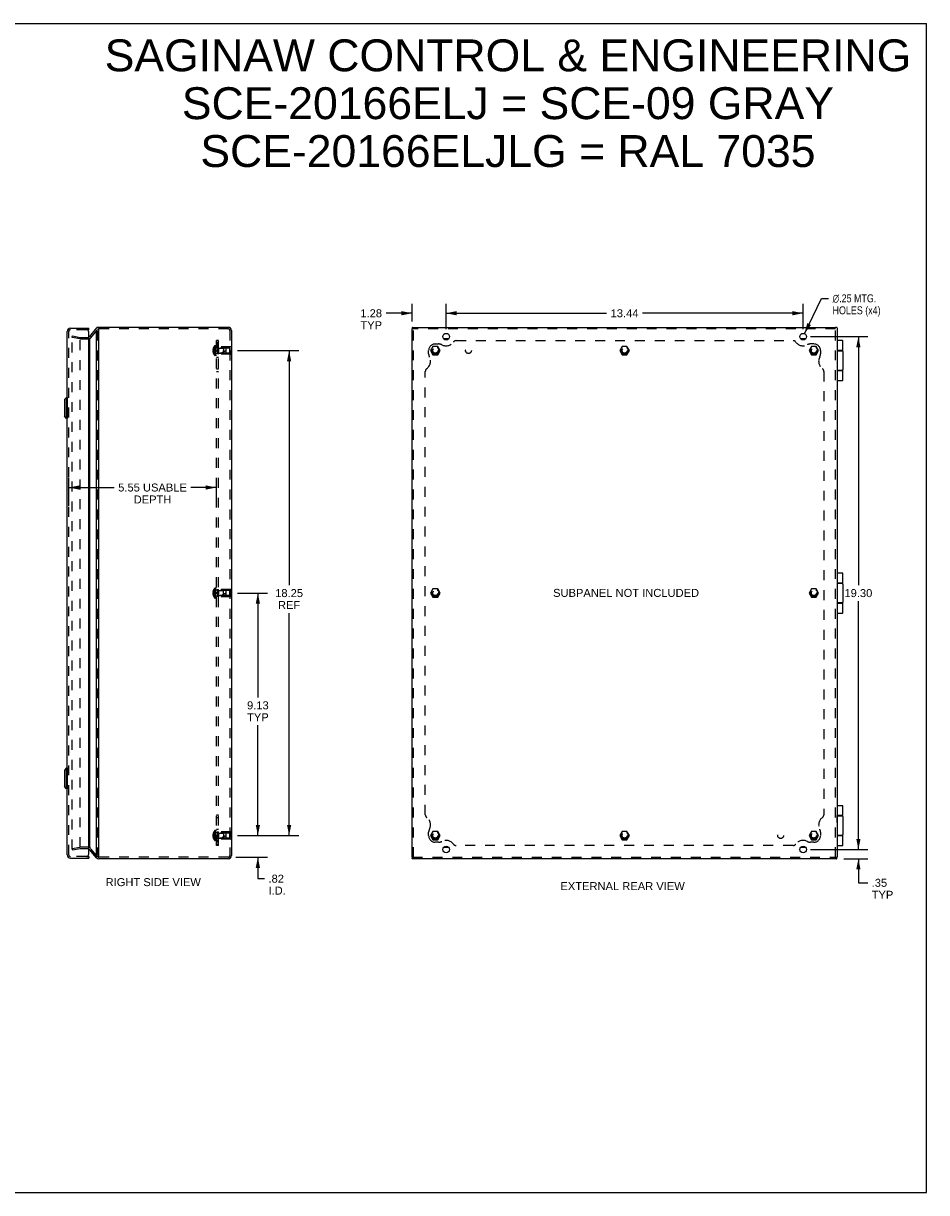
# Model space of a CAD drawing. Header units: inches. Extents: x 0 to 68, y 0 to 44.
# Tile 10 of 10: x 34 to 68, y 0 to 44. Entities that reach past the tile are written whole.
import ezdxf

# ---------------------------------------------------------------- set-up
doc = ezdxf.new("R2010")
doc.units = ezdxf.units.IN
doc.header["$LTSCALE"] = 3.74
doc.header["$MEASUREMENT"] = 0
doc.linetypes.add('HIDDEN', pattern=[0.2, 0.1, -0.1])
doc.layers.get('0').update_dxf_attribs({"linetype": 'CONTINUOUS'})
for name, color, linetype in [('DEFAULT_2', 8, 'HIDDEN'), ('DIMENSIONS', 7, 'CONTINUOUS'), ('DOOR_ASSEMBLY', 7, 'CONTINUOUS'), ('SUBPANEL', 7, 'CONTINUOUS')]:
    doc.layers.add(name, color=color, linetype=linetype)
doc.styles.get("Standard").update_dxf_attribs({"font": 'arial.ttf'})
doc.styles.add('TEXTSTYLE_1', font='gdt', dxfattribs={"width": 0.8})
doc.dimstyles.new('DIMSTYLE_1', dxfattribs={"dimtxt": 0.3, "dimasz": 0.4, "dimexe": 0.09, "dimexo": 0.07, "dimgap": 0.0375, "dimtad": 0, "dimtih": 1, "dimtoh": 1, "dimzin": 4, "dimdsep": 46, "dimtxsty": 'Standard', "dimblk": '_FILLED', "dimblk1": '_FILLED', "dimblk2": '_FILLED', "dimcen": 0.09, "dimadec": 3, "dimazin": 1, "dimtfac": 1, "dimtdec": 3, "dimtofl": 0, "dimtmove": 0, "dimatfit": 3, "dimldrblk": '_FILLED', "dimfxl": 0, "dimtolj": 1, "dimtzin": 4, "dimarcsym": 0})
doc.dimstyles.new('DIMSTYLE_2', dxfattribs={"dimtxt": 0.3, "dimasz": 0.4, "dimexe": 0.09, "dimexo": 0.07, "dimgap": 0.09, "dimtad": 0, "dimtih": 1, "dimtoh": 1, "dimzin": 4, "dimdsep": 46, "dimtxsty": 'Standard', "dimblk": '_FILLED', "dimblk1": '_FILLED', "dimblk2": '_FILLED', "dimcen": 0.09, "dimadec": 3, "dimazin": 1, "dimtfac": 1, "dimtdec": 3, "dimtofl": 0, "dimtmove": 0, "dimatfit": 1, "dimldrblk": '_FILLED', "dimfxl": 0, "dimtolj": 1, "dimtzin": 4, "dimarcsym": 0})

# ---------------------------------------------------------------- blocks, each defined once
blk = doc.blocks.new('_FILLED')
at = {"color": 0, "linetype": 'ByBlock'}
blk.add_solid([(0, 0), (-1, 0.2), (-1, -0.2)], dxfattribs=at)
blk = doc.blocks.new('*D1')
at = {"layer": 'DIMENSIONS', "color": 2, "linetype": 'Continuous'}
for p, q in [((49.911, 32.491), (49.911, 33.452)), ((63.349, 32.491), (63.349, 33.452)), ((49.911, 33.092), (55.956, 33.092)), ((63.349, 33.092), (57.304, 33.092))]:
    blk.add_line(p, q, dxfattribs=at)
at = {"layer": 'DIMENSIONS', "color": 2, "linetype": 'Continuous', "xscale": 0.4, "yscale": 0.4, "zscale": 0.4, "rotation": 180}
blk.add_blockref('_FILLED', (49.911, 33.092), dxfattribs=at)
at = {"layer": 'DIMENSIONS', "color": 2, "linetype": 'Continuous', "xscale": 0.4, "yscale": 0.4, "zscale": 0.4}
blk.add_blockref('_FILLED', (63.349, 33.092), dxfattribs=at)
at = {"layer": 'DIMENSIONS', "color": 2, "linetype": 'Continuous', "insert": (56.63, 33.242), "char_height": 0.3, "width": 1.04833, "attachment_point": 2, "line_spacing_factor": 0.9}
blk.add_mtext('13.44', dxfattribs=at)
blk = doc.blocks.new('*D2')
at = {"layer": 'DIMENSIONS', "color": 2, "linetype": 'Continuous'}
for p, q in [((63.403, 32.323), (64.042, 33.652)), ((64.042, 33.652), (64.31, 33.652))]:
    blk.add_line(p, q, dxfattribs=at)
at = {"layer": 'DIMENSIONS', "color": 2, "linetype": 'Continuous', "xscale": 0.4, "yscale": 0.4, "zscale": 0.4, "rotation": 244.325377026}
blk.add_blockref('_FILLED', (63.403, 32.323), dxfattribs=at)
at = {"layer": 'DIMENSIONS', "color": 2, "linetype": 'Continuous', "insert": (64.46, 33.802), "char_height": 0.3, "width": 2.25613, "attachment_point": 1, "line_spacing_factor": 0.9, "style": 'TEXTSTYLE_1'}
blk.add_mtext('{\\fgdt;n}\\fArial;.25 MTG.\\PHOLES (x4)', dxfattribs=at)
blk = doc.blocks.new('*D3')
at = {"layer": 'DIMENSIONS', "color": 2, "linetype": 'Continuous'}
for p, q in [((63.629, 32.211), (65.791, 32.211)), ((65.431, 32.211), (65.431, 22.861)), ((65.431, 12.911), (65.431, 22.261)), ((63.754, 12.911), (65.791, 12.911))]:
    blk.add_line(p, q, dxfattribs=at)
at = {"layer": 'DIMENSIONS', "color": 2, "linetype": 'Continuous', "xscale": 0.4, "yscale": 0.4, "zscale": 0.4}
for p, rotation in [((65.431, 32.211), 90), ((65.431, 12.911), 270)]:
    blk.add_blockref('_FILLED', p, dxfattribs=dict(at, rotation=rotation))
at = {"layer": 'DIMENSIONS', "color": 2, "linetype": 'Continuous', "insert": (65.431, 22.711), "char_height": 0.3, "width": 1.04833, "attachment_point": 2, "line_spacing_factor": 0.9}
blk.add_mtext('19.30', dxfattribs=at)
blk = doc.blocks.new('*D4')
at = {"layer": 'DIMENSIONS', "color": 2, "linetype": 'Continuous'}
for p, q in [((65.431, 12.911), (65.431, 13.711)), ((63.629, 12.911), (65.791, 12.911)), ((64.889, 12.561), (65.791, 12.561)), ((65.431, 12.561), (65.431, 11.659)), ((65.431, 11.659), (65.781, 11.659))]:
    blk.add_line(p, q, dxfattribs=at)
at = {"layer": 'DIMENSIONS', "color": 2, "linetype": 'Continuous', "xscale": 0.4, "yscale": 0.4, "zscale": 0.4}
for p, rotation in [((65.431, 12.911), 270), ((65.431, 12.561), 90)]:
    blk.add_blockref('_FILLED', p, dxfattribs=dict(at, rotation=rotation))
at = {"layer": 'DIMENSIONS', "color": 2, "linetype": 'Continuous', "insert": (65.931, 11.809), "char_height": 0.3, "width": 0.81301, "attachment_point": 1, "line_spacing_factor": 0.9}
blk.add_mtext('.35\\PTYP', dxfattribs=at)
blk = doc.blocks.new('*D5')
at = {"layer": 'DIMENSIONS', "color": 2, "linetype": 'Continuous'}
for p, q in [((48.63, 32.781), (48.63, 33.452)), ((49.911, 32.491), (49.911, 33.452)), ((48.63, 33.092), (47.65, 33.092)), ((49.911, 33.092), (50.711, 33.092))]:
    blk.add_line(p, q, dxfattribs=at)
at = {"layer": 'DIMENSIONS', "color": 2, "linetype": 'Continuous', "xscale": 0.4, "yscale": 0.4, "zscale": 0.4}
blk.add_blockref('_FILLED', (48.63, 33.092), dxfattribs=at)
at = {"layer": 'DIMENSIONS', "color": 2, "linetype": 'Continuous', "xscale": 0.4, "yscale": 0.4, "zscale": 0.4, "rotation": 180}
blk.add_blockref('_FILLED', (49.911, 33.092), dxfattribs=at)
at = {"layer": 'DIMENSIONS', "color": 2, "linetype": 'Continuous', "insert": (47.5, 33.242), "char_height": 0.3, "width": 0.81524, "attachment_point": 3, "line_spacing_factor": 0.9}
blk.add_mtext('1.28\\PTYP', dxfattribs=at)
blk = doc.blocks.new('*D9')
at = {"layer": 'DIMENSIONS', "color": 2, "linetype": 'Continuous'}
for p, q in [((42.056, 31.686), (44.363, 31.686)), ((44.003, 31.686), (44.003, 22.861)), ((44.003, 13.436), (44.003, 21.811)), ((42.056, 13.436), (44.363, 13.436))]:
    blk.add_line(p, q, dxfattribs=at)
at = {"layer": 'DIMENSIONS', "color": 2, "linetype": 'Continuous', "xscale": 0.4, "yscale": 0.4, "zscale": 0.4}
for p, rotation in [((44.003, 31.686), 90), ((44.003, 13.436), 270)]:
    blk.add_blockref('_FILLED', p, dxfattribs=dict(at, rotation=rotation))
at = {"layer": 'DIMENSIONS', "color": 2, "linetype": 'Continuous', "insert": (44.003, 22.711), "char_height": 0.3, "width": 1.04833, "attachment_point": 2, "line_spacing_factor": 0.9}
blk.add_mtext('18.25\\PREF', dxfattribs=at)
blk = doc.blocks.new('*D10')
at = {"layer": 'DIMENSIONS', "color": 2, "linetype": 'Continuous'}
for p, q in [((42.827, 13.436), (42.827, 14.236)), ((42.056, 13.436), (43.187, 13.436)), ((41.995, 12.621), (43.187, 12.621)), ((42.827, 12.621), (42.827, 11.815)), ((42.827, 11.815), (43.076, 11.815))]:
    blk.add_line(p, q, dxfattribs=at)
at = {"layer": 'DIMENSIONS', "color": 2, "linetype": 'Continuous', "xscale": 0.4, "yscale": 0.4, "zscale": 0.4}
for p, rotation in [((42.827, 13.436), 270), ((42.827, 12.621), 90)]:
    blk.add_blockref('_FILLED', p, dxfattribs=dict(at, rotation=rotation))
at = {"layer": 'DIMENSIONS', "color": 2, "linetype": 'Continuous', "insert": (43.226, 11.965), "char_height": 0.3, "width": 0.65019, "attachment_point": 1, "line_spacing_factor": 0.9}
blk.add_mtext('.82\\PI.D.', dxfattribs=at)
blk = doc.blocks.new('*D11')
at = {"layer": 'DIMENSIONS', "color": 2, "linetype": 'Continuous'}
for p, q in [((42.056, 22.561), (43.187, 22.561)), ((42.827, 22.561), (42.827, 18.637)), ((42.827, 13.436), (42.827, 17.587)), ((42.056, 13.436), (43.187, 13.436))]:
    blk.add_line(p, q, dxfattribs=at)
at = {"layer": 'DIMENSIONS', "color": 2, "linetype": 'Continuous', "xscale": 0.4, "yscale": 0.4, "zscale": 0.4}
for p, rotation in [((42.827, 22.561), 90), ((42.827, 13.436), 270)]:
    blk.add_blockref('_FILLED', p, dxfattribs=dict(at, rotation=rotation))
at = {"layer": 'DIMENSIONS', "color": 2, "linetype": 'Continuous', "insert": (42.827, 18.487), "char_height": 0.3, "width": 0.81524, "attachment_point": 2, "line_spacing_factor": 0.9}
blk.add_mtext('9.13\\PTYP', dxfattribs=at)
blk = doc.blocks.new('*D17')
at = {"layer": 'DIMENSIONS', "color": 2, "linetype": 'Continuous'}
for p, q in [((35.71, 25.841), (35.71, 26.894)), ((41.264, 25.841), (41.264, 26.894)), ((35.71, 26.534), (37.421, 26.534)), ((41.264, 26.534), (40.303, 26.534))]:
    blk.add_line(p, q, dxfattribs=at)
at = {"layer": 'DIMENSIONS', "color": 2, "linetype": 'Continuous', "xscale": 0.4, "yscale": 0.4, "zscale": 0.4, "rotation": 180}
blk.add_blockref('_FILLED', (35.71, 26.534), dxfattribs=at)
at = {"layer": 'DIMENSIONS', "color": 2, "linetype": 'Continuous', "xscale": 0.4, "yscale": 0.4, "zscale": 0.4}
blk.add_blockref('_FILLED', (41.264, 26.534), dxfattribs=at)
at = {"layer": 'DIMENSIONS', "color": 2, "linetype": 'Continuous', "insert": (38.862, 26.684), "char_height": 0.3, "width": 2.58178, "attachment_point": 2, "line_spacing_factor": 0.9}
blk.add_mtext('5.55 USABLE\\PDEPTH', dxfattribs=at)

msp = doc.modelspace()

# ---------------------------------------------------------------- linework, layer by layer
at = {"color": 7, "linetype": 'Continuous'}
for p, q in [((0, 44), (68, 44)), ((68, 0), (68, 44)), ((36.807, 32.556), (36.78, 32.556)), ((36.842, 32.491), (36.842, 32.501)), ((48.635, 32.544), (48.635, 32.501)), ((50, 32.123), (49.822, 32.123)), ((63.438, 32.123), (63.26, 32.123)), ((64.613, 32.556), (64.57, 32.556)), ((41.839, 31.842), (41.835, 31.842)), ((41.839, 31.686), (41.835, 31.686)), ((41.839, 31.842), (41.839, 31.53)), ((41.839, 31.53), (41.835, 31.53)), ((41.839, 22.717), (41.835, 22.717)), ((41.839, 22.561), (41.835, 22.561)), ((41.839, 22.717), (41.839, 22.405)), ((41.839, 22.405), (41.835, 22.405)), ((64.634, 14.189), (64.63, 14.189)), ((64.634, 13.933), (64.634, 14.189)), ((64.634, 13.933), (64.63, 13.933)), ((41.839, 13.592), (41.835, 13.592)), ((41.839, 13.436), (41.835, 13.436)), ((41.839, 13.28), (41.835, 13.28)), ((41.839, 13.592), (41.839, 13.28)), ((49.822, 12.998), (50, 12.998)), ((63.26, 12.998), (63.438, 12.998)), ((48.635, 12.621), (48.635, 12.577)), ((64.625, 12.577), (64.625, 12.621)), ((0, 0), (68, 0))]:
    msp.add_line(p, q, dxfattribs=at)
at = {"color": 3, "linetype": 'Continuous'}
for p, q in [((41.715, 32.561), (36.842, 32.561)), ((48.651, 32.561), (64.57, 32.561)), ((36.75, 32.54), (36.487, 32.222)), ((36.487, 32.131), (36.487, 12.99)), ((36.75, 12.681), (36.75, 32.44)), ((36.842, 12.63), (36.842, 32.491)), ((41.835, 32.441), (41.835, 12.681)), ((48.63, 12.621), (48.63, 32.501)), ((48.648, 32.558), (48.647, 32.558)), ((48.649, 32.559), (48.648, 32.558)), ((48.648, 32.558), (48.648, 32.558)), ((64.627, 32.543), (64.627, 32.543)), ((64.628, 32.542), (64.627, 32.543)), ((64.628, 32.542), (64.628, 32.542)), ((64.63, 32.54), (64.63, 12.621)), ((36.75, 12.603), (36.487, 12.917)), ((41.715, 12.561), (36.842, 12.561)), ((48.648, 12.563), (48.647, 12.563)), ((48.648, 12.563), (48.648, 12.563)), ((48.649, 12.562), (48.648, 12.563)), ((64.609, 12.561), (48.651, 12.561)), ((64.611, 12.562), (64.611, 12.563)), ((64.611, 12.563), (64.612, 12.563)), ((64.612, 12.563), (64.613, 12.563))]:
    msp.add_line(p, q, dxfattribs=at)
for points in [[(48.65, 32.56), (48.65, 32.56), (48.65, 32.56), (48.649, 32.559), (48.649, 32.559), (48.649, 32.559)], [(48.651, 32.561), (48.651, 32.561), (48.651, 32.56), (48.651, 32.56), (48.65, 32.56), (48.65, 32.56), (48.65, 32.56)], [(36.48, 32.211), (36.476, 32.205), (36.471, 32.199), (36.467, 32.193), (36.462, 32.187), (36.461, 32.186)], [(36.487, 32.222), (36.486, 32.22), (36.485, 32.218), (36.484, 32.217), (36.482, 32.215), (36.481, 32.213), (36.48, 32.211)], [(36.75, 32.54), (36.752, 32.541), (36.754, 32.543), (36.757, 32.545), (36.759, 32.547), (36.762, 32.549), (36.764, 32.551)], [(36.78, 32.556), (36.778, 32.556), (36.775, 32.555), (36.773, 32.555), (36.77, 32.554), (36.768, 32.553), (36.766, 32.552), (36.764, 32.551)], [(48.64, 32.552), (48.638, 32.552), (48.637, 32.551), (48.636, 32.55), (48.636, 32.548), (48.635, 32.547), (48.635, 32.546), (48.635, 32.544), (48.635, 32.544)], [(48.644, 32.556), (48.643, 32.555), (48.643, 32.555), (48.642, 32.554), (48.641, 32.554), (48.64, 32.553), (48.64, 32.552)], [(48.647, 32.558), (48.646, 32.557), (48.646, 32.557), (48.645, 32.556), (48.644, 32.556)], [(64.622, 32.551), (64.621, 32.552), (64.62, 32.553), (64.619, 32.554), (64.618, 32.555), (64.616, 32.555), (64.615, 32.556), (64.613, 32.556), (64.613, 32.556)], [(64.625, 32.546), (64.624, 32.547), (64.624, 32.548), (64.623, 32.548), (64.623, 32.549), (64.622, 32.55), (64.622, 32.551)], [(64.627, 32.543), (64.626, 32.544), (64.626, 32.545), (64.625, 32.545), (64.625, 32.546)], [(64.629, 32.54), (64.629, 32.54), (64.629, 32.541), (64.629, 32.541), (64.628, 32.541), (64.628, 32.542)], [(64.63, 32.54), (64.63, 32.54), (64.63, 32.54), (64.63, 32.54), (64.63, 32.54), (64.629, 32.54), (64.629, 32.54)], [(48.64, 12.569), (48.638, 12.569), (48.637, 12.57), (48.636, 12.571), (48.636, 12.573), (48.635, 12.574), (48.635, 12.576), (48.635, 12.577), (48.635, 12.577)], [(48.644, 12.566), (48.643, 12.566), (48.643, 12.566), (48.642, 12.567), (48.641, 12.567), (48.64, 12.568), (48.64, 12.569)], [(48.647, 12.563), (48.646, 12.564), (48.646, 12.564), (48.645, 12.565), (48.644, 12.566)], [(48.65, 12.561), (48.65, 12.561), (48.65, 12.561), (48.649, 12.562), (48.649, 12.562), (48.649, 12.562)], [(48.651, 12.561), (48.651, 12.561), (48.651, 12.561), (48.651, 12.561), (48.65, 12.561), (48.65, 12.561), (48.65, 12.561)], [(64.609, 12.561), (64.61, 12.561), (64.61, 12.561), (64.61, 12.562), (64.611, 12.562), (64.611, 12.562)], [(64.609, 12.561), (64.609, 12.561), (64.609, 12.561), (64.609, 12.561), (64.609, 12.561), (64.609, 12.561), (64.609, 12.561)], [(64.613, 12.563), (64.613, 12.564), (64.614, 12.564), (64.615, 12.565), (64.615, 12.566)], [(64.615, 12.566), (64.616, 12.566), (64.617, 12.566), (64.618, 12.567), (64.618, 12.567), (64.619, 12.568), (64.62, 12.569)], [(64.62, 12.569), (64.621, 12.569), (64.622, 12.57), (64.623, 12.571), (64.624, 12.573), (64.624, 12.574), (64.625, 12.576), (64.625, 12.577), (64.625, 12.577)]]:
    msp.add_lwpolyline(points, dxfattribs=at)
for centre in [(49.911, 32.211), (63.349, 32.211), (49.911, 12.911), (63.349, 12.911)]:
    msp.add_circle(centre, 0.125, dxfattribs=at)
for centre, radius, start, end in [((36.842, 32.441), 0.12, 90, 106.6344), ((41.715, 32.441), 0.12, 0, 90), ((36.441, 12.878), 0.06, 40, 71.1765), ((36.842, 12.681), 0.12, 220, 270), ((41.715, 12.681), 0.12, 270, 360)]:
    msp.add_arc(centre, radius, start, end, dxfattribs=at)
at = {"layer": 'DEFAULT_2', "color": 8, "linetype": 'HIDDEN'}
for p, q in [((35.834, 32.177), (35.845, 32.236)), ((35.834, 12.92), (35.834, 32.201)), ((36.131, 32.125), (35.834, 32.177)), ((35.845, 32.236), (36.142, 32.184)), ((36.142, 13), (36.142, 32.121)), ((36.152, 32.183), (36.441, 32.183)), ((36.152, 32.123), (36.441, 32.123)), ((36.533, 32.166), (36.796, 32.479)), ((36.796, 32.44), (36.796, 12.681)), ((36.881, 32.501), (36.842, 32.501)), ((41.715, 32.501), (36.881, 32.501)), ((41.775, 32.441), (41.775, 12.681)), ((64.57, 32.501), (48.651, 32.501)), ((48.69, 12.621), (48.69, 32.501)), ((64.57, 12.621), (64.57, 32.54)), ((41.339, 31.546), (41.339, 31.826)), ((41.818, 31.826), (41.339, 31.826)), ((41.349, 31.781), (41.339, 31.791)), ((41.349, 31.781), (41.349, 31.591)), ((41.776, 31.781), (41.349, 31.781)), ((41.776, 31.591), (41.776, 31.781)), ((41.818, 31.842), (41.818, 31.53)), ((41.835, 31.842), (41.818, 31.842)), ((41.835, 31.686), (41.818, 31.686)), ((49.415, 31.842), (49.325, 31.686)), ((49.325, 31.686), (49.415, 31.53)), ((49.595, 31.842), (49.415, 31.842)), ((49.685, 31.686), (49.595, 31.842)), ((49.595, 31.53), (49.685, 31.686)), ((56.54, 31.842), (56.45, 31.686)), ((56.45, 31.686), (56.54, 31.53)), ((56.72, 31.842), (56.54, 31.842)), ((56.81, 31.686), (56.72, 31.842)), ((56.72, 31.53), (56.81, 31.686)), ((63.665, 31.842), (63.575, 31.686)), ((63.575, 31.686), (63.665, 31.53)), ((63.845, 31.842), (63.665, 31.842)), ((63.935, 31.686), (63.845, 31.842)), ((63.845, 31.53), (63.935, 31.686)), ((41.349, 31.591), (41.339, 31.581)), ((41.818, 31.546), (41.339, 31.546)), ((41.776, 31.591), (41.349, 31.591)), ((41.835, 31.53), (41.818, 31.53)), ((49.415, 31.53), (49.595, 31.53)), ((56.54, 31.53), (56.72, 31.53)), ((63.665, 31.53), (63.845, 31.53)), ((41.818, 22.701), (41.339, 22.701)), ((41.339, 22.421), (41.339, 22.701)), ((41.349, 22.656), (41.339, 22.666)), ((41.349, 22.466), (41.339, 22.456)), ((41.776, 22.656), (41.349, 22.656)), ((41.349, 22.656), (41.349, 22.466)), ((41.776, 22.466), (41.349, 22.466)), ((41.776, 22.466), (41.776, 22.656)), ((41.835, 22.717), (41.818, 22.717)), ((41.818, 22.717), (41.818, 22.405)), ((41.835, 22.561), (41.818, 22.561)), ((49.415, 22.717), (49.325, 22.561)), ((49.325, 22.561), (49.415, 22.405)), ((49.595, 22.717), (49.415, 22.717)), ((49.685, 22.561), (49.595, 22.717)), ((49.595, 22.405), (49.685, 22.561)), ((63.665, 22.717), (63.575, 22.561)), ((63.575, 22.561), (63.665, 22.405)), ((63.845, 22.717), (63.665, 22.717)), ((63.935, 22.561), (63.845, 22.717)), ((63.845, 22.405), (63.935, 22.561)), ((41.818, 22.421), (41.339, 22.421)), ((41.835, 22.405), (41.818, 22.405)), ((49.415, 22.405), (49.595, 22.405)), ((63.665, 22.405), (63.845, 22.405)), ((41.818, 13.576), (41.339, 13.576)), ((41.339, 13.296), (41.339, 13.576)), ((41.349, 13.531), (41.339, 13.541)), ((41.349, 13.341), (41.339, 13.331)), ((41.818, 13.296), (41.339, 13.296)), ((41.776, 13.531), (41.349, 13.531)), ((41.349, 13.531), (41.349, 13.341)), ((41.776, 13.341), (41.349, 13.341)), ((41.776, 13.341), (41.776, 13.531)), ((41.835, 13.592), (41.818, 13.592)), ((41.818, 13.592), (41.818, 13.28)), ((41.835, 13.436), (41.818, 13.436)), ((41.835, 13.28), (41.818, 13.28)), ((49.415, 13.592), (49.325, 13.436)), ((49.325, 13.436), (49.415, 13.28)), ((49.595, 13.592), (49.415, 13.592)), ((49.415, 13.28), (49.595, 13.28)), ((49.685, 13.436), (49.595, 13.592)), ((49.595, 13.28), (49.685, 13.436)), ((56.54, 13.592), (56.45, 13.436)), ((56.45, 13.436), (56.54, 13.28)), ((56.72, 13.592), (56.54, 13.592)), ((56.54, 13.28), (56.72, 13.28)), ((56.81, 13.436), (56.72, 13.592)), ((56.72, 13.28), (56.81, 13.436)), ((63.665, 13.592), (63.575, 13.436)), ((63.575, 13.436), (63.665, 13.28)), ((63.845, 13.592), (63.665, 13.592)), ((63.665, 13.28), (63.845, 13.28)), ((63.935, 13.436), (63.845, 13.592)), ((63.845, 13.28), (63.935, 13.436)), ((35.834, 12.944), (36.131, 12.996)), ((35.834, 12.944), (35.845, 12.885)), ((36.142, 12.937), (35.845, 12.885)), ((36.441, 12.998), (36.152, 12.998)), ((36.441, 12.938), (36.152, 12.938)), ((36.796, 12.642), (36.533, 12.955)), ((36.881, 12.621), (36.842, 12.621)), ((41.715, 12.621), (36.881, 12.621)), ((48.651, 12.621), (64.609, 12.621))]:
    msp.add_line(p, q, dxfattribs=at)
for points in [[(35.834, 32.201), (35.834, 32.202), (35.835, 32.203), (35.835, 32.204), (35.835, 32.205), (35.836, 32.206), (35.836, 32.207), (35.837, 32.208), (35.838, 32.209), (35.839, 32.21), (35.84, 32.21)], [(35.84, 32.21), (35.841, 32.211), (35.842, 32.211), (35.843, 32.211), (35.844, 32.211), (35.844, 32.211)], [(35.844, 32.211), (35.845, 32.211), (35.846, 32.211)], [(35.834, 12.92), (35.834, 12.919), (35.835, 12.918), (35.835, 12.917), (35.835, 12.916), (35.836, 12.915)], [(35.841, 12.91), (35.84, 12.911), (35.839, 12.911), (35.838, 12.912), (35.837, 12.913), (35.836, 12.914), (35.836, 12.915)], [(35.844, 12.91), (35.844, 12.91), (35.843, 12.91), (35.842, 12.91), (35.841, 12.91)], [(35.846, 12.91), (35.845, 12.91), (35.844, 12.91)]]:
    msp.add_lwpolyline(points, dxfattribs=at)
for centre, radius in [((49.505, 31.686), 0.142), ((49.505, 31.686), 0.14), ((49.505, 31.686), 0.105), ((49.505, 31.686), 0.095), ((56.63, 31.686), 0.142), ((56.63, 31.686), 0.14), ((56.63, 31.686), 0.105), ((56.63, 31.686), 0.095), ((63.755, 31.686), 0.142), ((63.755, 31.686), 0.14), ((63.755, 31.686), 0.105), ((63.755, 31.686), 0.095), ((49.505, 22.561), 0.142), ((49.505, 22.561), 0.14), ((49.505, 22.561), 0.105), ((49.505, 22.561), 0.095), ((63.755, 22.561), 0.142), ((63.755, 22.561), 0.14), ((63.755, 22.561), 0.105), ((63.755, 22.561), 0.095), ((49.505, 13.436), 0.142), ((49.505, 13.436), 0.14), ((49.505, 13.436), 0.105), ((49.505, 13.436), 0.095), ((56.63, 13.436), 0.142), ((56.63, 13.436), 0.14), ((56.63, 13.436), 0.105), ((56.63, 13.436), 0.095), ((63.755, 13.436), 0.142), ((63.755, 13.436), 0.14), ((63.755, 13.436), 0.105), ((63.755, 13.436), 0.095)]:
    msp.add_circle(centre, radius, dxfattribs=at)
for centre, radius, start, end in [((36.152, 32.243), 0.12, 260, 270), ((36.152, 32.243), 0.06, 260, 270), ((36.441, 32.243), 0.12, 270, 320), ((36.842, 32.441), 0.06, 90, 140), ((41.715, 32.441), 0.06, 0, 90), ((36.152, 12.878), 0.12, 90, 100), ((36.152, 12.878), 0.06, 90, 100), ((36.441, 12.878), 0.12, 40, 90), ((36.441, 12.878), 0.06, 71.1765, 90), ((36.842, 12.681), 0.06, 220, 270), ((41.715, 12.681), 0.06, 270, 360)]:
    msp.add_arc(centre, radius, start, end, dxfattribs=at)
at = {"layer": 'DOOR_ASSEMBLY', "color": 3, "linetype": 'Continuous'}
for p, q in [((35.65, 12.711), (35.65, 32.411)), ((35.77, 32.531), (36.46, 32.531)), ((36.46, 12.741), (36.46, 32.381)), ((35.77, 12.591), (36.46, 12.591))]:
    msp.add_line(p, q, dxfattribs=at)
at = {"layer": 'DOOR_ASSEMBLY', "color": 8, "linetype": 'HIDDEN'}
for p, q in [((35.71, 12.711), (35.71, 32.411)), ((36.37, 32.471), (35.77, 32.471)), ((36.37, 12.651), (35.77, 12.651))]:
    msp.add_line(p, q, dxfattribs=at)
at = {"layer": 'DOOR_ASSEMBLY', "color": 7, "linetype": 'Continuous'}
for p, q in [((36.46, 32.471), (36.37, 32.471)), ((36.46, 32.471), (36.46, 32.531)), ((64.837, 32.061), (64.63, 32.061)), ((64.85, 31.686), (64.63, 31.686)), ((64.63, 31.681), (64.82, 31.681)), ((64.771, 31.686), (64.771, 31.681)), ((64.85, 31.686), (64.85, 32.048)), ((64.85, 31.651), (64.85, 30.971)), ((64.82, 30.941), (64.63, 30.941)), ((64.63, 30.936), (64.85, 30.936)), ((64.771, 30.941), (64.771, 30.936)), ((64.85, 30.574), (64.85, 30.936)), ((64.63, 30.561), (64.837, 30.561)), ((35.628, 29.925), (35.545, 29.841)), ((35.628, 29.136), (35.628, 29.925)), ((35.647, 29.925), (35.628, 29.925)), ((35.647, 29.925), (35.647, 29.136)), ((35.543, 29.836), (35.543, 29.225)), ((35.545, 29.841), (35.545, 29.22)), ((35.628, 29.136), (35.545, 29.22)), ((35.647, 29.136), (35.628, 29.136)), ((64.837, 23.311), (64.63, 23.311)), ((64.85, 22.936), (64.63, 22.936)), ((64.63, 22.931), (64.82, 22.931)), ((64.771, 22.936), (64.771, 22.931)), ((64.85, 22.936), (64.85, 23.298)), ((64.85, 22.901), (64.85, 22.221)), ((64.82, 22.191), (64.63, 22.191)), ((64.63, 22.186), (64.85, 22.186)), ((64.771, 22.191), (64.771, 22.186)), ((64.85, 21.824), (64.85, 22.186)), ((64.63, 21.811), (64.837, 21.811)), ((35.543, 15.896), (35.543, 15.285)), ((35.628, 15.985), (35.545, 15.901)), ((35.545, 15.901), (35.545, 15.28)), ((35.647, 15.985), (35.628, 15.985)), ((35.628, 15.196), (35.628, 15.985)), ((35.647, 15.985), (35.647, 15.196)), ((35.628, 15.196), (35.545, 15.28)), ((35.647, 15.196), (35.628, 15.196)), ((35.646, 14.529), (35.65, 14.529)), ((35.646, 14.273), (35.646, 14.529)), ((64.837, 14.561), (64.63, 14.561)), ((64.85, 14.186), (64.85, 14.548)), ((35.646, 14.273), (35.65, 14.273)), ((64.85, 14.186), (64.634, 14.186)), ((64.634, 14.181), (64.82, 14.181)), ((64.771, 14.186), (64.771, 14.181)), ((64.85, 14.151), (64.85, 13.471)), ((64.82, 13.441), (64.63, 13.441)), ((64.63, 13.436), (64.85, 13.436)), ((64.771, 13.441), (64.771, 13.436)), ((64.85, 13.074), (64.85, 13.436)), ((64.63, 13.061), (64.837, 13.061)), ((36.37, 12.651), (36.46, 12.651)), ((36.46, 12.651), (36.46, 12.591))]:
    msp.add_line(p, q, dxfattribs=at)
for points in [[(64.78, 31.686), (64.78, 31.686), (64.779, 31.686), (64.778, 31.685), (64.778, 31.685), (64.777, 31.685), (64.777, 31.685), (64.776, 31.685), (64.776, 31.685), (64.775, 31.685), (64.775, 31.685), (64.775, 31.685), (64.774, 31.685), (64.774, 31.685), (64.773, 31.685), (64.773, 31.685), (64.773, 31.685), (64.772, 31.685), (64.772, 31.685), (64.772, 31.684), (64.771, 31.684), (64.771, 31.684), (64.771, 31.684), (64.771, 31.684), (64.771, 31.684)], [(64.771, 30.937), (64.771, 30.937), (64.771, 30.937), (64.771, 30.937), (64.771, 30.937), (64.772, 30.937), (64.772, 30.937), (64.772, 30.936), (64.773, 30.936), (64.773, 30.936), (64.773, 30.936), (64.774, 30.936), (64.774, 30.936), (64.775, 30.936), (64.775, 30.936), (64.775, 30.936), (64.776, 30.936), (64.776, 30.936), (64.777, 30.936), (64.777, 30.936), (64.778, 30.936), (64.778, 30.936), (64.779, 30.936), (64.78, 30.936), (64.78, 30.936)], [(64.78, 22.936), (64.78, 22.936), (64.779, 22.936), (64.778, 22.935), (64.778, 22.935), (64.777, 22.935), (64.777, 22.935), (64.776, 22.935), (64.776, 22.935), (64.775, 22.935), (64.775, 22.935), (64.775, 22.935), (64.774, 22.935), (64.774, 22.935), (64.773, 22.935), (64.773, 22.935), (64.773, 22.935), (64.772, 22.935), (64.772, 22.935), (64.772, 22.934), (64.771, 22.934), (64.771, 22.934), (64.771, 22.934), (64.771, 22.934), (64.771, 22.934)], [(64.771, 22.187), (64.771, 22.187), (64.771, 22.187), (64.771, 22.187), (64.771, 22.187), (64.772, 22.187), (64.772, 22.187), (64.772, 22.186), (64.773, 22.186), (64.773, 22.186), (64.773, 22.186), (64.774, 22.186), (64.774, 22.186), (64.775, 22.186), (64.775, 22.186), (64.775, 22.186), (64.776, 22.186), (64.776, 22.186), (64.777, 22.186), (64.777, 22.186), (64.778, 22.186), (64.778, 22.186), (64.779, 22.186), (64.78, 22.186), (64.78, 22.186)], [(64.78, 14.186), (64.78, 14.186), (64.779, 14.186), (64.778, 14.185), (64.778, 14.185), (64.777, 14.185), (64.777, 14.185), (64.776, 14.185), (64.776, 14.185), (64.775, 14.185), (64.775, 14.185), (64.775, 14.185), (64.774, 14.185), (64.774, 14.185), (64.773, 14.185), (64.773, 14.185), (64.773, 14.185), (64.772, 14.185), (64.772, 14.185), (64.772, 14.184), (64.771, 14.184), (64.771, 14.184), (64.771, 14.184), (64.771, 14.184), (64.771, 14.184)], [(64.771, 13.437), (64.771, 13.437), (64.771, 13.437), (64.771, 13.437), (64.771, 13.437), (64.772, 13.437), (64.772, 13.437), (64.772, 13.436), (64.773, 13.436), (64.773, 13.436), (64.773, 13.436), (64.774, 13.436), (64.774, 13.436), (64.775, 13.436), (64.775, 13.436), (64.775, 13.436), (64.776, 13.436), (64.776, 13.436), (64.777, 13.436), (64.777, 13.436), (64.778, 13.436), (64.778, 13.436), (64.779, 13.436), (64.78, 13.436), (64.78, 13.436)]]:
    msp.add_lwpolyline(points, dxfattribs=at)
at = {"layer": 'DOOR_ASSEMBLY', "color": 3, "linetype": 'Continuous'}
for centre, radius, start, end in [((35.77, 32.411), 0.12, 90, 180), ((36.37, 32.381), 0.09, 0, 90), ((35.77, 12.711), 0.12, 180, 270), ((36.37, 12.741), 0.09, 270, 360)]:
    msp.add_arc(centre, radius, start, end, dxfattribs=at)
at = {"layer": 'DOOR_ASSEMBLY', "color": 8, "linetype": 'HIDDEN'}
for centre, start, end in [((35.77, 32.411), 90, 180), ((35.77, 12.711), 180, 270)]:
    msp.add_arc(centre, 0.06, start, end, dxfattribs=at)
at = {"layer": 'DOOR_ASSEMBLY', "color": 7, "linetype": 'Continuous'}
for centre, radius, start, end in [((64.82, 31.651), 0.03, 0, 90), ((64.837, 32.048), 0.013, 0, 90), ((64.82, 30.971), 0.03, 270, 360), ((64.837, 30.574), 0.013, 270, 360), ((35.647, 29.922), 0.00305, 360, 90), ((35.55, 29.836), 0.0071, 135, 180), ((35.55, 29.225), 0.0071, 180, 225), ((35.647, 29.14), 0.00305, 270, 0), ((64.82, 22.901), 0.03, 0, 90), ((64.837, 23.298), 0.013, 0, 90), ((64.82, 22.221), 0.03, 270, 360), ((64.837, 21.824), 0.013, 270, 360), ((35.55, 15.896), 0.0071, 135, 180), ((35.647, 15.982), 0.00305, 360, 90), ((35.55, 15.285), 0.0071, 180, 225), ((35.647, 15.2), 0.00305, 270, 0), ((64.837, 14.548), 0.013, 0, 90), ((64.82, 14.151), 0.03, 0, 90), ((64.82, 13.471), 0.03, 270, 360), ((64.837, 13.074), 0.013, 270, 360)]:
    msp.add_arc(centre, radius, start, end, dxfattribs=at)
at = {"layer": 'SUBPANEL', "color": 8, "linetype": 'HIDDEN'}
for p, q in [((41.15, 31.72), (41.135, 31.72)), ((41.15, 31.754), (41.14, 31.754)), ((41.15, 31.701), (41.14, 31.701)), ((41.151, 31.785), (41.15, 31.784)), ((41.151, 31.785), (41.15, 31.785)), ((41.15, 31.784), (41.15, 31.701)), ((41.151, 31.701), (41.15, 31.701)), ((41.15, 31.701), (41.173, 31.699)), ((41.203, 31.866), (41.203, 31.505)), ((41.217, 31.872), (41.217, 31.499)), ((41.264, 31.872), (41.217, 31.872)), ((41.264, 13.061), (41.264, 32.061)), ((41.339, 32.061), (41.264, 32.061)), ((41.264, 32.009), (41.339, 32.009)), ((41.339, 31.936), (41.264, 31.936)), ((41.264, 31.906), (41.339, 31.906)), ((41.339, 31.867), (41.264, 31.867)), ((41.339, 31.811), (41.264, 31.811)), ((41.339, 31.795), (41.264, 31.795)), ((41.264, 31.686), (41.339, 31.686)), ((41.292, 31.78), (41.292, 31.592)), ((41.292, 31.78), (41.539, 31.78)), ((41.339, 13.061), (41.339, 32.061)), ((41.539, 31.78), (41.539, 31.686)), ((41.629, 31.771), (41.539, 31.78)), ((41.539, 31.592), (41.539, 31.686)), ((41.629, 31.601), (41.629, 31.771)), ((41.639, 31.76), (41.629, 31.771)), ((41.639, 31.612), (41.639, 31.76)), ((49.255, 31.561), (49.255, 31.686)), ((49.505, 31.936), (49.63, 31.936)), ((50.288, 32.061), (62.972, 32.061)), ((63.755, 31.936), (63.63, 31.936)), ((64.005, 31.686), (64.005, 31.561)), ((41.15, 31.651), (41.135, 31.651)), ((41.15, 31.67), (41.14, 31.67)), ((41.15, 31.617), (41.14, 31.617)), ((41.15, 31.67), (41.173, 31.672)), ((41.15, 31.67), (41.15, 31.587)), ((41.15, 31.67), (41.151, 31.67)), ((41.15, 31.587), (41.151, 31.586)), ((41.151, 31.586), (41.15, 31.586)), ((41.172, 31.672), (41.194, 31.675)), ((41.194, 31.674), (41.215, 31.677)), ((41.215, 31.677), (41.235, 31.68)), ((41.264, 31.499), (41.217, 31.499)), ((41.339, 31.577), (41.264, 31.577)), ((41.339, 31.561), (41.264, 31.561)), ((41.264, 31.444), (41.339, 31.444)), ((41.292, 31.592), (41.539, 31.592)), ((41.629, 31.601), (41.539, 31.592)), ((41.639, 31.612), (41.629, 31.601)), ((41.264, 31.004), (41.339, 31.004)), ((41.264, 30.903), (41.339, 30.903)), ((49.13, 14.218), (49.13, 30.903)), ((64.13, 30.903), (64.13, 14.218)), ((41.15, 22.595), (41.135, 22.595)), ((41.15, 22.526), (41.135, 22.526)), ((41.15, 22.629), (41.14, 22.629)), ((41.15, 22.576), (41.14, 22.576)), ((41.15, 22.545), (41.14, 22.545)), ((41.15, 22.492), (41.14, 22.492)), ((41.151, 22.66), (41.15, 22.66)), ((41.151, 22.66), (41.15, 22.659)), ((41.15, 22.659), (41.15, 22.576)), ((41.151, 22.576), (41.15, 22.576)), ((41.15, 22.576), (41.173, 22.574)), ((41.15, 22.545), (41.173, 22.547)), ((41.15, 22.545), (41.151, 22.545)), ((41.15, 22.545), (41.15, 22.462)), ((41.15, 22.462), (41.151, 22.461)), ((41.151, 22.461), (41.15, 22.461)), ((41.172, 22.547), (41.194, 22.55)), ((41.194, 22.549), (41.215, 22.552)), ((41.203, 22.741), (41.203, 22.38)), ((41.215, 22.552), (41.235, 22.555)), ((41.264, 22.747), (41.217, 22.747)), ((41.217, 22.747), (41.217, 22.374)), ((41.339, 22.686), (41.264, 22.686)), ((41.292, 22.655), (41.539, 22.655)), ((41.292, 22.655), (41.292, 22.467)), ((41.292, 22.467), (41.539, 22.467)), ((41.629, 22.646), (41.539, 22.655)), ((41.539, 22.467), (41.539, 22.655)), ((41.629, 22.476), (41.539, 22.467)), ((41.639, 22.635), (41.629, 22.646)), ((41.629, 22.476), (41.629, 22.646)), ((41.639, 22.487), (41.629, 22.476)), ((41.639, 22.487), (41.639, 22.635)), ((41.264, 22.374), (41.217, 22.374)), ((41.339, 22.436), (41.264, 22.436)), ((41.264, 14.218), (41.339, 14.218)), ((41.264, 14.117), (41.339, 14.117)), ((41.264, 13.677), (41.339, 13.677)), ((41.15, 13.47), (41.135, 13.47)), ((41.15, 13.401), (41.135, 13.401)), ((41.15, 13.504), (41.14, 13.504)), ((41.15, 13.451), (41.14, 13.451)), ((41.15, 13.42), (41.14, 13.42)), ((41.15, 13.367), (41.14, 13.367)), ((41.151, 13.535), (41.15, 13.535)), ((41.151, 13.535), (41.15, 13.534)), ((41.15, 13.534), (41.15, 13.451)), ((41.151, 13.451), (41.15, 13.451)), ((41.15, 13.451), (41.173, 13.449)), ((41.15, 13.42), (41.173, 13.422)), ((41.15, 13.42), (41.151, 13.42)), ((41.15, 13.42), (41.15, 13.337)), ((41.15, 13.337), (41.151, 13.336)), ((41.151, 13.336), (41.15, 13.336)), ((41.172, 13.422), (41.194, 13.425)), ((41.194, 13.424), (41.215, 13.427)), ((41.203, 13.616), (41.203, 13.255)), ((41.215, 13.427), (41.235, 13.43)), ((41.264, 13.622), (41.217, 13.622)), ((41.217, 13.622), (41.217, 13.249)), ((41.264, 13.249), (41.217, 13.249)), ((41.339, 13.561), (41.264, 13.561)), ((41.339, 13.545), (41.264, 13.545)), ((41.264, 13.436), (41.339, 13.436)), ((41.339, 13.327), (41.264, 13.327)), ((41.339, 13.311), (41.264, 13.311)), ((41.339, 13.255), (41.264, 13.255)), ((41.264, 13.215), (41.339, 13.215)), ((41.292, 13.53), (41.539, 13.53)), ((41.292, 13.53), (41.292, 13.342)), ((41.292, 13.342), (41.539, 13.342)), ((41.629, 13.521), (41.539, 13.53)), ((41.539, 13.53), (41.539, 13.342)), ((41.629, 13.351), (41.539, 13.342)), ((41.639, 13.51), (41.629, 13.521)), ((41.629, 13.351), (41.629, 13.521)), ((41.639, 13.362), (41.629, 13.351)), ((41.639, 13.362), (41.639, 13.51)), ((49.255, 13.436), (49.255, 13.561)), ((64.005, 13.561), (64.005, 13.436)), ((41.339, 13.186), (41.264, 13.186)), ((41.264, 13.112), (41.339, 13.112)), ((41.339, 13.061), (41.264, 13.061)), ((49.63, 13.186), (49.505, 13.186)), ((62.972, 13.061), (50.288, 13.061)), ((63.755, 13.186), (63.63, 13.186))]:
    msp.add_line(p, q, dxfattribs=at)
for points in [[(41.14, 31.754), (41.139, 31.75), (41.138, 31.746), (41.138, 31.741), (41.137, 31.737), (41.136, 31.733), (41.136, 31.729), (41.136, 31.725), (41.135, 31.72)], [(41.135, 31.72), (41.136, 31.718), (41.136, 31.716), (41.136, 31.713), (41.137, 31.711), (41.138, 31.709), (41.138, 31.706), (41.139, 31.704), (41.14, 31.701)], [(41.15, 31.754), (41.172, 31.745), (41.194, 31.734), (41.215, 31.723), (41.235, 31.712), (41.255, 31.699), (41.274, 31.686)], [(41.15, 31.72), (41.172, 31.716), (41.194, 31.71), (41.215, 31.705), (41.235, 31.699), (41.255, 31.692), (41.274, 31.686)], [(41.151, 31.701), (41.151, 31.698), (41.15, 31.696), (41.15, 31.693), (41.15, 31.691), (41.15, 31.688), (41.15, 31.686)], [(41.15, 31.686), (41.15, 31.688), (41.15, 31.691), (41.15, 31.693), (41.15, 31.696), (41.151, 31.698), (41.151, 31.701)], [(41.15, 31.617), (41.172, 31.626), (41.194, 31.637), (41.215, 31.648), (41.235, 31.66), (41.255, 31.672), (41.274, 31.686)], [(41.151, 31.67), (41.151, 31.673), (41.15, 31.675), (41.15, 31.678), (41.15, 31.68), (41.15, 31.683), (41.15, 31.686)], [(41.15, 31.686), (41.15, 31.683), (41.15, 31.68), (41.15, 31.678), (41.15, 31.675), (41.151, 31.673), (41.151, 31.67)], [(41.15, 31.651), (41.172, 31.655), (41.194, 31.661), (41.215, 31.666), (41.235, 31.672), (41.255, 31.679), (41.274, 31.686)], [(41.151, 31.785), (41.173, 31.771), (41.194, 31.756), (41.215, 31.74), (41.235, 31.723), (41.255, 31.705), (41.274, 31.686)], [(41.151, 31.586), (41.173, 31.6), (41.194, 31.615), (41.215, 31.631), (41.235, 31.648), (41.255, 31.666), (41.274, 31.686)], [(41.172, 31.699), (41.194, 31.697), (41.215, 31.694), (41.235, 31.691), (41.255, 31.689), (41.274, 31.686)], [(41.194, 31.697), (41.215, 31.694), (41.235, 31.691), (41.255, 31.689), (41.274, 31.686)], [(41.235, 31.68), (41.255, 31.682), (41.274, 31.686)], [(41.235, 31.68), (41.255, 31.682), (41.274, 31.686)], [(41.14, 31.67), (41.139, 31.667), (41.138, 31.665), (41.138, 31.662), (41.137, 31.66), (41.136, 31.658), (41.136, 31.655), (41.136, 31.653), (41.135, 31.651)], [(41.135, 31.651), (41.136, 31.646), (41.136, 31.642), (41.136, 31.638), (41.137, 31.634), (41.138, 31.63), (41.138, 31.625), (41.139, 31.621), (41.14, 31.617)], [(41.14, 22.629), (41.139, 22.625), (41.138, 22.621), (41.138, 22.616), (41.137, 22.612), (41.136, 22.608), (41.136, 22.604), (41.136, 22.6), (41.135, 22.595)], [(41.135, 22.595), (41.136, 22.593), (41.136, 22.591), (41.136, 22.588), (41.137, 22.586), (41.138, 22.584), (41.138, 22.581), (41.139, 22.579), (41.14, 22.576)], [(41.14, 22.545), (41.139, 22.542), (41.138, 22.54), (41.138, 22.537), (41.137, 22.535), (41.136, 22.533), (41.136, 22.53), (41.136, 22.528), (41.135, 22.526)], [(41.135, 22.526), (41.136, 22.521), (41.136, 22.517), (41.136, 22.513), (41.137, 22.509), (41.138, 22.505), (41.138, 22.5), (41.139, 22.496), (41.14, 22.492)], [(41.15, 22.629), (41.172, 22.62), (41.194, 22.609), (41.215, 22.598), (41.235, 22.587), (41.255, 22.574), (41.274, 22.561)], [(41.15, 22.595), (41.172, 22.591), (41.194, 22.585), (41.215, 22.58), (41.235, 22.574), (41.255, 22.567), (41.274, 22.561)], [(41.151, 22.576), (41.151, 22.573), (41.15, 22.571), (41.15, 22.568), (41.15, 22.566), (41.15, 22.563), (41.15, 22.561)], [(41.15, 22.526), (41.172, 22.53), (41.194, 22.536), (41.215, 22.541), (41.235, 22.547), (41.255, 22.554), (41.274, 22.561)], [(41.15, 22.492), (41.172, 22.501), (41.194, 22.512), (41.215, 22.523), (41.235, 22.535), (41.255, 22.547), (41.274, 22.561)], [(41.15, 22.561), (41.15, 22.558), (41.15, 22.555)], [(41.151, 22.545), (41.151, 22.548), (41.15, 22.55), (41.15, 22.553), (41.15, 22.555)], [(41.151, 22.66), (41.173, 22.646), (41.194, 22.631), (41.215, 22.615), (41.235, 22.598), (41.255, 22.58), (41.274, 22.561)], [(41.151, 22.461), (41.173, 22.475), (41.194, 22.49), (41.215, 22.506), (41.235, 22.523), (41.255, 22.541), (41.274, 22.561)], [(41.172, 22.574), (41.194, 22.572), (41.215, 22.569), (41.235, 22.566), (41.255, 22.564), (41.274, 22.561)], [(41.194, 22.572), (41.215, 22.569), (41.235, 22.566), (41.255, 22.564), (41.274, 22.561)], [(41.235, 22.555), (41.255, 22.557), (41.274, 22.561)], [(41.235, 22.555), (41.255, 22.557), (41.274, 22.561)], [(41.14, 13.504), (41.139, 13.5), (41.138, 13.496), (41.138, 13.491), (41.137, 13.487), (41.136, 13.483), (41.136, 13.479), (41.136, 13.475), (41.135, 13.47)], [(41.135, 13.47), (41.136, 13.468), (41.136, 13.466), (41.136, 13.463), (41.137, 13.461), (41.138, 13.459), (41.138, 13.456), (41.139, 13.454), (41.14, 13.451)], [(41.14, 13.42), (41.139, 13.417), (41.138, 13.415), (41.138, 13.412), (41.137, 13.41), (41.136, 13.408), (41.136, 13.405), (41.136, 13.403), (41.135, 13.401)], [(41.135, 13.401), (41.136, 13.396), (41.136, 13.392), (41.136, 13.388), (41.137, 13.384), (41.138, 13.38), (41.138, 13.375), (41.139, 13.371), (41.14, 13.367)], [(41.15, 13.504), (41.172, 13.495), (41.194, 13.484), (41.215, 13.473), (41.235, 13.462), (41.255, 13.449), (41.274, 13.436)], [(41.15, 13.47), (41.172, 13.466), (41.194, 13.46), (41.215, 13.455), (41.235, 13.449), (41.255, 13.442), (41.274, 13.436)], [(41.15, 13.436), (41.15, 13.438), (41.15, 13.441), (41.15, 13.443), (41.15, 13.446), (41.151, 13.448), (41.151, 13.451)], [(41.151, 13.451), (41.151, 13.448), (41.15, 13.446), (41.15, 13.443), (41.15, 13.441), (41.15, 13.438), (41.15, 13.436)], [(41.15, 13.401), (41.172, 13.405), (41.194, 13.411), (41.215, 13.416), (41.235, 13.422), (41.255, 13.429), (41.274, 13.436)], [(41.151, 13.42), (41.151, 13.423), (41.15, 13.425), (41.15, 13.428), (41.15, 13.43), (41.15, 13.433), (41.15, 13.436)], [(41.15, 13.436), (41.15, 13.433), (41.15, 13.43), (41.15, 13.428), (41.15, 13.425), (41.151, 13.423), (41.151, 13.42)], [(41.15, 13.367), (41.172, 13.376), (41.194, 13.387), (41.215, 13.398), (41.235, 13.41), (41.255, 13.422), (41.274, 13.436)], [(41.151, 13.535), (41.173, 13.521), (41.194, 13.506), (41.215, 13.49), (41.235, 13.473), (41.255, 13.455), (41.274, 13.436)], [(41.151, 13.336), (41.173, 13.35), (41.194, 13.365), (41.215, 13.381), (41.235, 13.398), (41.255, 13.416), (41.274, 13.436)], [(41.172, 13.449), (41.194, 13.447), (41.215, 13.444), (41.235, 13.441), (41.255, 13.439), (41.274, 13.436)], [(41.194, 13.447), (41.215, 13.444), (41.235, 13.441), (41.255, 13.439), (41.274, 13.436)], [(41.235, 13.43), (41.255, 13.432), (41.274, 13.436)], [(41.235, 13.43), (41.255, 13.432), (41.274, 13.436)]]:
    msp.add_lwpolyline(points, dxfattribs=at)
for centre, radius in [((49.505, 31.686), 0.125), ((50.755, 31.686), 0.109), ((56.63, 31.686), 0.125), ((63.755, 31.686), 0.125), ((49.505, 22.561), 0.125), ((63.755, 22.561), 0.125), ((49.505, 13.436), 0.125), ((56.63, 13.436), 0.125), ((62.505, 13.436), 0.109), ((63.755, 13.436), 0.125)]:
    msp.add_circle(centre, radius, dxfattribs=at)
for centre, radius, start, end in [((41.392, 31.686), 0.261, 157.9106, 164.8059), ((41.392, 31.686), 0.262, 136.4862, 157.6387), ((41.217, 31.852), 0.02, 90, 136.4862), ((41.292, 31.808), 0.0282, 180, 270), ((41.809, 31.14), 0.571, 107.3354, 127.8138), ((49.505, 31.686), 0.25, 90, 180), ((49.63, 31.686), 0.25, 62.1089, 90), ((49.908, 32.211), 0.344, 242.1089, 324.1013), ((50.288, 31.936), 0.125, 90, 144.1013), ((62.972, 31.936), 0.125, 35.8987, 90), ((63.352, 32.211), 0.344, 215.8987, 297.8911), ((63.63, 31.686), 0.25, 90, 117.8911), ((63.755, 31.686), 0.25, 0, 90), ((41.392, 31.686), 0.261, 195.1941, 202.0894), ((41.392, 31.686), 0.262, 202.3613, 223.5138), ((41.217, 31.519), 0.02, 223.5138, 270), ((41.292, 31.563), 0.0282, 90, 180), ((48.98, 31.283), 0.344, 305.8987, 27.8911), ((49.505, 31.561), 0.25, 180, 207.8911), ((64.28, 31.283), 0.344, 152.1089, 234.1013), ((63.755, 31.561), 0.25, 332.1089, 360), ((49.255, 30.903), 0.125, 125.8987, 180), ((64.005, 30.903), 0.125, 0, 54.1013), ((41.392, 22.561), 0.261, 157.9106, 164.8059), ((41.392, 22.561), 0.261, 195.1941, 202.0894), ((41.392, 22.561), 0.262, 136.4862, 157.6387), ((41.392, 22.561), 0.262, 202.3613, 223.5138), ((41.217, 22.727), 0.02, 90, 136.4862), ((41.292, 22.683), 0.0282, 180, 270), ((41.292, 22.438), 0.0282, 90, 180), ((41.809, 22.015), 0.571, 107.3354, 127.8138), ((41.217, 22.394), 0.02, 223.5138, 270), ((49.255, 14.218), 0.125, 180, 234.1013), ((48.98, 13.838), 0.344, 332.1089, 54.1013), ((64.28, 13.838), 0.344, 125.8987, 207.8911), ((64.005, 14.218), 0.125, 305.8987, 360), ((49.505, 13.561), 0.25, 152.1089, 180), ((63.755, 13.561), 0.25, 0, 27.8911), ((41.392, 13.436), 0.261, 157.9106, 164.8059), ((41.392, 13.436), 0.261, 195.1941, 202.0894), ((41.392, 13.436), 0.262, 136.4862, 157.6387), ((41.392, 13.436), 0.262, 202.3613, 223.5138), ((41.217, 13.602), 0.02, 90, 136.4862), ((41.217, 13.269), 0.02, 223.5138, 270), ((41.292, 13.558), 0.0282, 180, 270), ((41.292, 13.313), 0.0282, 90, 180), ((41.809, 12.89), 0.571, 107.3354, 127.8138), ((49.505, 13.436), 0.25, 180, 270), ((49.63, 13.436), 0.25, 270, 297.8911), ((49.908, 12.911), 0.344, 35.8987, 117.8911), ((63.352, 12.911), 0.344, 62.1089, 144.1013), ((63.63, 13.436), 0.25, 242.1089, 270), ((63.755, 13.436), 0.25, 270, 360), ((50.288, 13.186), 0.125, 215.8987, 270), ((62.972, 13.186), 0.125, 270, 324.1013)]:
    msp.add_arc(centre, radius, start, end, dxfattribs=at)

# ---------------------------------------------------------------- texts
at = {"layer": 'DIMENSIONS', "color": 2, "linetype": 'Continuous', "attachment_point": 2, "line_spacing_factor": 0.9}
for s, insert, char_height, width in [('SAGINAW CONTROL & ENGINEERING\\PSCE-20166ELJ = SCE-09 GRAY\\PSCE-20166ELJLG = RAL 7035', (52.24, 43.397), 1.2, 30.30781), ('SUBPANEL NOT INCLUDED', (56.687, 22.719), 0.3, 5.48587), ('RIGHT SIDE VIEW', (38.888, 11.834), 0.3, 3.5777), ('EXTERNAL REAR VIEW', (56.555, 11.684), 0.3, 4.67063)]:
    msp.add_mtext(s, dxfattribs=dict(at, insert=insert, char_height=char_height, width=width))

# ---------------------------------------------------------------- dimensions: what is measured, and where the dimension line sits
at = {"layer": 'DIMENSIONS', "color": 2, "linetype": 'Continuous'}
dim = msp.add_linear_dim(base=(49.911, 33.092), p1=(48.63, 33.522), p2=(49.911, 32.421), text='<>\\PTYP', dimstyle='DIMSTYLE_1', dxfattribs=at)
dim.commit()
dim.dimension.update_dxf_attribs({"geometry": '*D5', "text_midpoint": (47.092, 32.867), "dimtype": 160})
dim = msp.add_linear_dim(base=(63.349, 33.092), p1=(49.911, 32.421), p2=(63.349, 32.421), dimstyle='DIMSTYLE_1', dxfattribs=at)
dim.commit()
dim.dimension.update_dxf_attribs({"geometry": '*D1', "text_midpoint": (56.642, 33.09), "dimtype": 160})
dim = msp.add_diameter_dim_2p(p1=(63.403, 32.323), p2=(63.295, 32.098), text='%%c<> MTG.\\PHOLES (x4)', dimstyle='DIMSTYLE_2', override={"dimpost": '<>'}, dxfattribs=at)
dim.commit()
dim.dimension.update_dxf_attribs({"geometry": '*D2', "text_midpoint": (65.588, 33.427), "dimtype": 163})
dim = msp.add_linear_dim(base=(65.431, 12.911), p1=(63.559, 32.211), p2=(63.684, 12.911), angle=270, dimstyle='DIMSTYLE_1', dxfattribs=at)
dim.commit()
dim.dimension.update_dxf_attribs({"geometry": '*D3', "text_midpoint": (65.444, 22.559), "dimtype": 160})
for base, p1, p2, angle, text, picture, middle in [((44.003, 13.436), (41.986, 31.686), (41.986, 13.436), 270, '<>\\PREF', '*D9', (44.003, 22.336)), ((35.71, 26.534), (41.264, 25.771), (35.71, 25.771), 180, '<> USABLE\\PDEPTH', '*D17', (38.862, 26.309)), ((42.827344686, 22.560527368), (41.986155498, 13.435527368), (41.986155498, 22.560527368), 90, '<>\\PTYP', '*D11', (42.827344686, 18.112298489)), ((42.827344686, 13.435527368), (41.924655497, 12.620527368), (41.986155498, 13.435527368), 90, '<>\\PI.D.', '*D10', (43.550865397, 11.589652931)), ((65.431, 12.911), (64.819, 12.561), (63.559, 12.911), 90, '<>\\PTYP', '*D4', (66.338, 11.434))]:
    dim = msp.add_linear_dim(base=base, p1=p1, p2=p2, angle=angle, text=text, dimstyle='DIMSTYLE_1', dxfattribs=at)
    dim.commit()
    dim.dimension.update_dxf_attribs({"geometry": picture, "text_midpoint": middle, "dimtype": 160})

doc.saveas('drawing.dxf')
